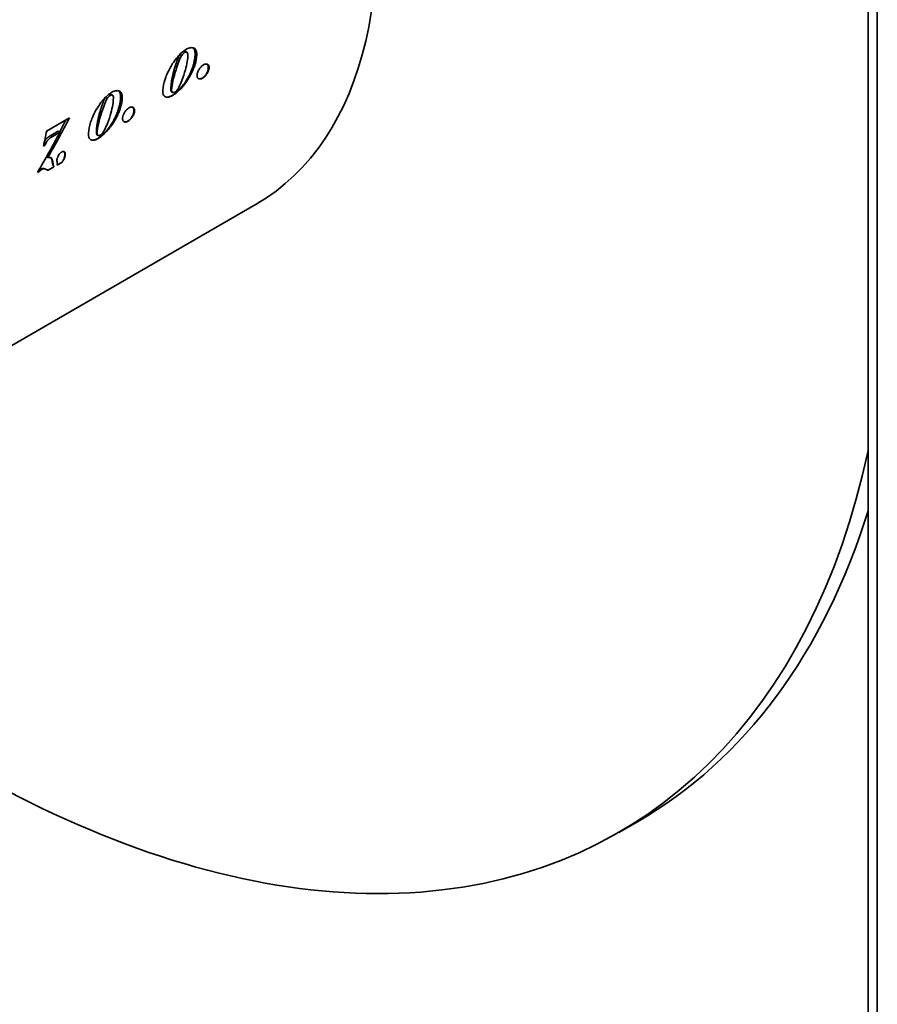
# Model space of a CAD drawing. Header units: millimetres. Extents: x 66 to 1674, y 20 to 1168.
# Tile 17 of 23: x 1470 to 1526, y 299 to 364. Entities that reach past the tile are written whole.
import ezdxf

# ---------------------------------------------------------------- set-up
doc = ezdxf.new("R2010")
doc.units = ezdxf.units.MM
doc.header["$LTSCALE"] = 4
doc.layers.add('Krawędzie widoczne(ISO)', color=7, linetype='Continuous', lineweight=35, true_color=0x262659)
doc.layers.add('Widoczne krawędzie styczne(ISO)', color=7, linetype='Continuous', lineweight=35, true_color=0x1a1a3e)

msp = doc.modelspace()

# ---------------------------------------------------------------- linework, layer by layer
at = {"layer": 'Krawędzie widoczne(ISO)'}
for p, q in [((1525.475, 250.103), (1525.475, 450.168)), ((1526.081, 249.753), (1526.081, 449.818)), ((1480.811, 361.676), (1480.691, 361.745)), ((1475.928, 358.857), (1475.808, 358.926)), ((1479.869, 359.036), (1479.836, 359.055)), ((1471.62, 356.503), (1473.11, 357.363)), ((1472.887, 357.234), (1472.481, 356.445)), ((1472.384, 356.501), (1471.888, 356.214)), ((1472.497, 356.436), (1472.001, 356.149)), ((1472.497, 356.436), (1472.384, 356.501)), ((1474.986, 356.217), (1474.953, 356.236)), ((1471.51, 355.576), (1471.407, 355.516)), ((1471.51, 355.576), (1471.431, 355.621)), ((1472.052, 355.613), (1471.634, 354.802)), ((1471.698, 354.766), (1471.634, 354.802)), ((1472.64, 354.472), (1472.307, 354.28)), ((1471.176, 353.884), (1471.023, 353.796)), ((1471.154, 353.897), (1471.045, 353.834)), ((1471.176, 353.884), (1471.154, 353.897)), ((1471.413, 354.04), (1471.389, 354.054)), ((1472.094, 354.157), (1471.713, 353.937)), ((1407.18, 306.58), (1485.366, 351.72)), ((1509.137, 310.547), (1510.35, 311.247))]:
    msp.add_line(p, q, dxfattribs=at)
for centre, major_axis, ratio, start_param, end_param in [((1466.28, 384.778), (19.086, -33.057), 0.57735, 0, 2.205929), ((1446.26, 373.219), (-21.502, -45.068), 0.622984, 1.456372, 1.515712), ((1446.08, 373.115), (-21.397, -45.04), 0.623812, 1.435058, 1.495922), ((1444.673, 372.303), (8.868, -38.008), 0.695583, 0.95881, 0.987093), ((1466.28, 384.778), (42.857, -74.231), 0.57735, 5.173935, 6.852137), ((1467.492, 385.478), (42.857, -74.231), 0.57735, 0, 0.489933)]:
    msp.add_ellipse(centre, major_axis=major_axis, ratio=ratio, start_param=start_param, end_param=end_param, dxfattribs=at)
for points, degree, knots in [([(1479.241, 359.181), (1479.254, 359.406), (1479.301, 359.646), (1479.434, 360.043), (1479.54, 360.337), (1479.846, 360.881), (1479.999, 361.123), (1480.27, 361.441), (1480.366, 361.55), (1480.587, 361.742), (1480.684, 361.812), (1480.782, 361.868)], 3, [0, 0, 0, 0, 0.1499205, 0.1499205, 0.2326529, 0.2326529, 0.2795505, 0.2795505, 0.2922386, 0.2922386, 0.3018523, 0.3018523, 0.3018523, 0.3018523]), ([(1480.35, 361.525), (1480.185, 361.254), (1479.763, 359.74), (1479.763, 359.23)], 2, [0.005, 0.005, 0.005, 1, 2, 2, 2]), ([(1480.472, 361.459), (1480.43, 361.393), (1480.391, 361.312), (1480.262, 361.016), (1480.172, 360.741), (1480.038, 360.318), (1479.959, 360.053), (1479.855, 359.578), (1479.823, 359.384), (1479.81, 359.203)], 3, [0, 0, 0, 0, 0.0408788, 0.0408788, 0.1522226, 0.1522226, 0.2611734, 0.2611734, 0.3393105, 0.3393105, 0.3393105, 0.3393105]), ([(1481.461, 361.495), (1481.456, 361.302), (1481.418, 361.097), (1481.282, 360.652), (1481.168, 360.375), (1480.836, 359.779), (1480.653, 359.549), (1480.402, 359.261), (1480.277, 359.136), (1480.056, 358.953), (1479.964, 358.888), (1479.872, 358.835)], 3, [0, 0, 0, 0, 0.1261815, 0.1261815, 0.2632958, 0.2632958, 0.4260035, 0.4260035, 0.5719928, 0.5719928, 0.6753274, 0.6753274, 0.6753274, 0.6753274]), ([(1480.186, 359.212), (1480.217, 359.254), (1480.248, 359.307), (1480.355, 359.506), (1480.435, 359.693), (1480.578, 360.047), (1480.655, 360.278), (1480.766, 360.686), (1480.81, 360.876), (1480.862, 361.205), (1480.876, 361.348), (1480.878, 361.484)], 3, [0, 0, 0, 0, 0.0275209, 0.0275209, 0.1053362, 0.1053362, 0.2505146, 0.2505146, 0.3637037, 0.3637037, 0.4523591, 0.4523591, 0.4523591, 0.4523591]), ([(1480.684, 361.666), (1480.644, 361.643), (1480.605, 361.614), (1480.532, 361.543), (1480.5, 361.504), (1480.472, 361.459)], 3, [0, 0, 0, 0, 0.02938932, 0.02938932, 0.05713002, 0.05713002, 0.05713002, 0.05713002]), ([(1480.878, 361.484), (1480.879, 361.532), (1480.875, 361.578), (1480.847, 361.648), (1480.83, 361.664), (1480.798, 361.684), (1480.777, 361.691), (1480.743, 361.689), (1480.732, 361.687), (1480.708, 361.679), (1480.696, 361.673), (1480.684, 361.666)], 3, [0, 0, 0, 0, 0.0312059, 0.0312059, 0.0595207, 0.0595207, 0.0935621, 0.0935621, 0.1094764, 0.1094764, 0.1256395, 0.1256395, 0.1256395, 0.1256395]), ([(1480.782, 361.868), (1480.883, 361.927), (1480.981, 361.961), (1481.14, 361.976), (1481.219, 361.973), (1481.32, 361.914), (1481.37, 361.877), (1481.428, 361.753), (1481.442, 361.708), (1481.459, 361.607), (1481.462, 361.553), (1481.461, 361.495)], 3, [0, 0, 0, 0, 0.0752171, 0.0752171, 0.1281934, 0.1281934, 0.1520247, 0.1520247, 0.1634815, 0.1634815, 0.1752767, 0.1752767, 0.1752767, 0.1752767]), ([(1481.224, 361.96), (1481.247, 361.937), (1481.35, 361.778), (1481.35, 361.559)], 2, [1.775315, 1.775315, 1.775315, 2, 3, 3, 3]), ([(1481.483, 360.183), (1481.487, 360.24), (1481.499, 360.301), (1481.544, 360.427), (1481.575, 360.488), (1481.639, 360.593), (1481.683, 360.658), (1481.768, 360.746), (1481.793, 360.769), (1481.846, 360.811), (1481.873, 360.829), (1481.9, 360.845)], 3, [0, 0, 0, 0, 0.0384392, 0.0384392, 0.0749602, 0.0749602, 0.1031653, 0.1031653, 0.1145267, 0.1145267, 0.1263626, 0.1263626, 0.1263626, 0.1263626]), ([(1481.9, 360.845), (1481.953, 360.875), (1482.003, 360.895), (1482.094, 360.905), (1482.132, 360.898), (1482.189, 360.868), (1482.225, 360.843), (1482.256, 360.77), (1482.262, 360.747), (1482.269, 360.694), (1482.27, 360.666), (1482.268, 360.636)], 3, [0, 0, 0, 0, 0.0390578, 0.0390578, 0.0749487, 0.0749487, 0.1018026, 0.1018026, 0.1125021, 0.1125021, 0.1234649, 0.1234649, 0.1234649, 0.1234649]), ([(1481.842, 359.973), (1481.791, 359.943), (1481.741, 359.924), (1481.653, 359.913), (1481.616, 359.919), (1481.554, 359.951), (1481.523, 359.978), (1481.494, 360.045), (1481.488, 360.069), (1481.482, 360.122), (1481.481, 360.152), (1481.483, 360.183)], 3, [0, 0, 0, 0, 0.0382945, 0.0382945, 0.0737696, 0.0737696, 0.1076889, 0.1076889, 0.1232063, 0.1232063, 0.139276, 0.139276, 0.139276, 0.139276]), ([(1482.268, 360.636), (1482.264, 360.578), (1482.251, 360.516), (1482.205, 360.39), (1482.174, 360.33), (1482.098, 360.21), (1482.053, 360.151), (1481.977, 360.073), (1481.951, 360.049), (1481.897, 360.007), (1481.87, 359.988), (1481.842, 359.973)], 3, [0, 0, 0, 0, 0.0389181, 0.0389181, 0.0753795, 0.0753795, 0.1134348, 0.1134348, 0.1319591, 0.1319591, 0.1513121, 0.1513121, 0.1513121, 0.1513121]), ([(1474.358, 356.362), (1474.371, 356.587), (1474.418, 356.827), (1474.551, 357.224), (1474.657, 357.518), (1474.963, 358.062), (1475.116, 358.304), (1475.387, 358.622), (1475.483, 358.73), (1475.704, 358.923), (1475.801, 358.992), (1475.899, 359.049)], 3, [0, 0, 0, 0, 0.1499205, 0.1499205, 0.2326529, 0.2326529, 0.2795505, 0.2795505, 0.2922386, 0.2922386, 0.3018523, 0.3018523, 0.3018523, 0.3018523]), ([(1475.801, 358.847), (1475.761, 358.824), (1475.722, 358.795), (1475.649, 358.724), (1475.617, 358.684), (1475.589, 358.64)], 3, [0, 0, 0, 0, 0.02938932, 0.02938932, 0.05713002, 0.05713002, 0.05713002, 0.05713002]), ([(1475.995, 358.664), (1475.996, 358.712), (1475.992, 358.759), (1475.964, 358.829), (1475.947, 358.845), (1475.914, 358.865), (1475.894, 358.871), (1475.86, 358.87), (1475.849, 358.867), (1475.825, 358.859), (1475.813, 358.854), (1475.801, 358.847)], 3, [0, 0, 0, 0, 0.0312059, 0.0312059, 0.0595207, 0.0595207, 0.0935621, 0.0935621, 0.1094764, 0.1094764, 0.1256395, 0.1256395, 0.1256395, 0.1256395]), ([(1475.899, 359.049), (1476, 359.108), (1476.098, 359.142), (1476.257, 359.157), (1476.336, 359.154), (1476.437, 359.095), (1476.487, 359.057), (1476.545, 358.933), (1476.559, 358.888), (1476.576, 358.788), (1476.579, 358.733), (1476.577, 358.676)], 3, [0, 0, 0, 0, 0.0752171, 0.0752171, 0.1281934, 0.1281934, 0.1520247, 0.1520247, 0.1634815, 0.1634815, 0.1752767, 0.1752767, 0.1752767, 0.1752767]), ([(1476.341, 359.14), (1476.364, 359.118), (1476.467, 358.959), (1476.467, 358.739)], 2, [1.775315, 1.775315, 1.775315, 2, 3, 3, 3]), ([(1479.872, 358.835), (1479.771, 358.777), (1479.67, 358.733), (1479.511, 358.711), (1479.451, 358.72), (1479.373, 358.764), (1479.326, 358.798), (1479.27, 358.906), (1479.256, 358.952), (1479.239, 359.058), (1479.238, 359.118), (1479.241, 359.181)], 3, [0, 0, 0, 0, 0.075309, 0.075309, 0.131861, 0.131861, 0.1645456, 0.1645456, 0.1833979, 0.1833979, 0.203147, 0.203147, 0.203147, 0.203147]), ([(1479.763, 359.23), (1479.763, 359.102), (1479.833, 359.057), (1479.836, 359.055)], 2, [0, 0, 0, 1, 1.042254, 1.042254, 1.042254]), ([(1479.81, 359.203), (1479.808, 359.161), (1479.811, 359.124), (1479.834, 359.062), (1479.853, 359.046), (1479.887, 359.026), (1479.909, 359.02), (1479.947, 359.024), (1479.96, 359.027), (1479.987, 359.037), (1480.001, 359.043), (1480.015, 359.051)], 3, [0, 0, 0, 0, 0.0278124, 0.0278124, 0.0571793, 0.0571793, 0.0941161, 0.0941161, 0.1117226, 0.1117226, 0.1297365, 0.1297365, 0.1297365, 0.1297365]), ([(1480.015, 359.051), (1480.045, 359.069), (1480.076, 359.091), (1480.134, 359.146), (1480.161, 359.177), (1480.186, 359.212)], 3, [0, 0, 0, 0, 0.02262716, 0.02262716, 0.04492212, 0.04492212, 0.04492212, 0.04492212]), ([(1475.467, 358.706), (1475.302, 358.435), (1474.88, 356.92), (1474.88, 356.411)], 2, [0.005, 0.005, 0.005, 1, 2, 2, 2]), ([(1475.589, 358.64), (1475.547, 358.574), (1475.508, 358.493), (1475.379, 358.197), (1475.289, 357.922), (1475.155, 357.498), (1475.076, 357.234), (1474.972, 356.759), (1474.939, 356.564), (1474.927, 356.384)], 3, [0, 0, 0, 0, 0.0408788, 0.0408788, 0.1522226, 0.1522226, 0.2611734, 0.2611734, 0.3393105, 0.3393105, 0.3393105, 0.3393105]), ([(1476.577, 358.676), (1476.573, 358.482), (1476.535, 358.277), (1476.399, 357.832), (1476.285, 357.556), (1475.953, 356.96), (1475.77, 356.73), (1475.519, 356.442), (1475.394, 356.317), (1475.173, 356.134), (1475.081, 356.069), (1474.989, 356.016)], 3, [0, 0, 0, 0, 0.1261815, 0.1261815, 0.2632958, 0.2632958, 0.4260035, 0.4260035, 0.5719928, 0.5719928, 0.6753274, 0.6753274, 0.6753274, 0.6753274]), ([(1475.303, 356.393), (1475.334, 356.435), (1475.365, 356.487), (1475.472, 356.686), (1475.552, 356.873), (1475.695, 357.228), (1475.772, 357.459), (1475.883, 357.866), (1475.927, 358.057), (1475.979, 358.386), (1475.993, 358.528), (1475.995, 358.664)], 3, [0, 0, 0, 0, 0.0275209, 0.0275209, 0.1053362, 0.1053362, 0.2505146, 0.2505146, 0.3637037, 0.3637037, 0.4523591, 0.4523591, 0.4523591, 0.4523591]), ([(1476.6, 357.364), (1476.604, 357.421), (1476.616, 357.482), (1476.661, 357.608), (1476.691, 357.669), (1476.756, 357.774), (1476.8, 357.839), (1476.885, 357.927), (1476.91, 357.95), (1476.963, 357.992), (1476.99, 358.01), (1477.017, 358.026)], 3, [0, 0, 0, 0, 0.0384392, 0.0384392, 0.0749602, 0.0749602, 0.1031653, 0.1031653, 0.1145267, 0.1145267, 0.1263626, 0.1263626, 0.1263626, 0.1263626]), ([(1477.384, 357.816), (1477.381, 357.758), (1477.368, 357.697), (1477.321, 357.571), (1477.291, 357.511), (1477.215, 357.391), (1477.17, 357.332), (1477.094, 357.253), (1477.068, 357.23), (1477.014, 357.188), (1476.987, 357.169), (1476.959, 357.153)], 3, [0, 0, 0, 0, 0.0389181, 0.0389181, 0.0753795, 0.0753795, 0.1134348, 0.1134348, 0.1319591, 0.1319591, 0.1513121, 0.1513121, 0.1513121, 0.1513121]), ([(1477.017, 358.026), (1477.07, 358.056), (1477.12, 358.076), (1477.211, 358.086), (1477.249, 358.079), (1477.306, 358.049), (1477.342, 358.024), (1477.373, 357.951), (1477.379, 357.927), (1477.386, 357.875), (1477.386, 357.847), (1477.384, 357.816)], 3, [0, 0, 0, 0, 0.0390578, 0.0390578, 0.0749487, 0.0749487, 0.1018026, 0.1018026, 0.1125021, 0.1125021, 0.1234649, 0.1234649, 0.1234649, 0.1234649]), ([(1476.959, 357.153), (1476.908, 357.124), (1476.858, 357.104), (1476.77, 357.093), (1476.733, 357.1), (1476.671, 357.132), (1476.64, 357.158), (1476.611, 357.226), (1476.605, 357.249), (1476.598, 357.303), (1476.598, 357.332), (1476.6, 357.364)], 3, [0, 0, 0, 0, 0.0382945, 0.0382945, 0.0737696, 0.0737696, 0.1076889, 0.1076889, 0.1232063, 0.1232063, 0.139276, 0.139276, 0.139276, 0.139276]), ([(1471.888, 356.214), (1471.677, 356.092), (1471.523, 355.905), (1471.469, 355.791)], 2, [0, 0, 0, 1, 1.619522, 1.619522, 1.619522]), ([(1474.989, 356.016), (1474.888, 355.957), (1474.787, 355.914), (1474.628, 355.892), (1474.568, 355.9), (1474.49, 355.945), (1474.443, 355.978), (1474.387, 356.087), (1474.373, 356.133), (1474.356, 356.239), (1474.355, 356.299), (1474.358, 356.362)], 3, [0, 0, 0, 0, 0.075309, 0.075309, 0.131861, 0.131861, 0.1645456, 0.1645456, 0.1833979, 0.1833979, 0.203147, 0.203147, 0.203147, 0.203147]), ([(1474.88, 356.411), (1474.88, 356.283), (1474.95, 356.238), (1474.953, 356.236)], 2, [0, 0, 0, 1, 1.042254, 1.042254, 1.042254]), ([(1474.927, 356.384), (1474.925, 356.342), (1474.928, 356.305), (1474.951, 356.242), (1474.97, 356.227), (1475.004, 356.207), (1475.026, 356.201), (1475.064, 356.205), (1475.076, 356.208), (1475.104, 356.217), (1475.118, 356.224), (1475.132, 356.232)], 3, [0, 0, 0, 0, 0.0278124, 0.0278124, 0.0571793, 0.0571793, 0.0941161, 0.0941161, 0.1117226, 0.1117226, 0.1297365, 0.1297365, 0.1297365, 0.1297365]), ([(1475.132, 356.232), (1475.162, 356.25), (1475.193, 356.272), (1475.251, 356.327), (1475.278, 356.358), (1475.303, 356.393)], 3, [0, 0, 0, 0, 0.02262716, 0.02262716, 0.04492212, 0.04492212, 0.04492212, 0.04492212]), ([(1472.001, 356.149), (1471.903, 356.093), (1471.811, 356.03), (1471.708, 355.931), (1471.675, 355.894), (1471.589, 355.761), (1471.546, 355.669), (1471.51, 355.576)], 3, [0, 0, 0, 0, 0.0726183, 0.0726183, 0.1070445, 0.1070445, 0.1550359, 0.1550359, 0.1550359, 0.1550359]), ([(1472.297, 354.618), (1472.301, 354.668), (1472.312, 354.721), (1472.353, 354.833), (1472.38, 354.883), (1472.434, 354.97), (1472.466, 355.011), (1472.518, 355.065), (1472.535, 355.081), (1472.572, 355.11), (1472.591, 355.122), (1472.609, 355.133)], 3, [0, 0, 0, 0, 0.033439, 0.033439, 0.0669444, 0.0669444, 0.1020281, 0.1020281, 0.1190658, 0.1190658, 0.1367162, 0.1367162, 0.1367162, 0.1367162]), ([(1472.609, 355.133), (1472.642, 355.152), (1472.673, 355.164), (1472.729, 355.171), (1472.752, 355.166), (1472.791, 355.146), (1472.811, 355.128), (1472.833, 355.077), (1472.838, 355.057), (1472.843, 355.01), (1472.843, 354.984), (1472.841, 354.957)], 3, [0, 0, 0, 0, 0.02408985, 0.02408985, 0.04608651, 0.04608651, 0.06724841, 0.06724841, 0.07862385, 0.07862385, 0.09084647, 0.09084647, 0.09084647, 0.09084647]), ([(1472.841, 354.957), (1472.836, 354.894), (1472.82, 354.828), (1472.776, 354.711), (1472.755, 354.665), (1472.703, 354.57), (1472.672, 354.52), (1472.64, 354.472)], 3, [0, 0, 0, 0, 0.0421492, 0.0421492, 0.069759, 0.069759, 0.1001572, 0.1001572, 0.1001572, 0.1001572]), ([(1471.698, 354.766), (1471.743, 354.777), (1471.788, 354.784), (1471.861, 354.776), (1471.892, 354.765), (1471.916, 354.744)], 3, [0, 0, 0, 0, 0.03568918, 0.03568918, 0.06674948, 0.06674948, 0.06674948, 0.06674948]), ([(1471.865, 354.772), (1471.957, 354.688), (1472.042, 354.206), (1472.094, 354.157)], 2, [0.017909, 0.017909, 0.017909, 1, 1.953952, 1.953952, 1.953952]), ([(1471.916, 354.744), (1471.947, 354.716), (1471.97, 354.674), (1472.018, 354.538), (1472.023, 354.443), (1472.042, 354.303), (1472.051, 354.251), (1472.072, 354.19), (1472.082, 354.169), (1472.094, 354.157)], 3, [0, 0, 0, 0, 0.0413483, 0.0413483, 0.1227309, 0.1227309, 0.1620089, 0.1620089, 0.1839293, 0.1839293, 0.1839293, 0.1839293]), ([(1472.304, 354.48), (1472.3, 354.501), (1472.298, 354.523), (1472.295, 354.569), (1472.295, 354.593), (1472.297, 354.618)], 3, [0, 0, 0, 0, 0.017099, 0.017099, 0.0338963, 0.0338963, 0.0338963, 0.0338963]), ([(1472.32, 354.334), (1472.322, 354.353), (1472.32, 354.374), (1472.315, 354.423), (1472.31, 354.453), (1472.304, 354.48)], 3, [0, 0, 0, 0, 0.01294763, 0.01294763, 0.03159784, 0.03159784, 0.03159784, 0.03159784]), ([(1472.307, 354.28), (1472.31, 354.289), (1472.313, 354.298), (1472.318, 354.316), (1472.319, 354.325), (1472.32, 354.334)], 3, [0, 0, 0, 0, 0.0055769, 0.0055769, 0.01127065, 0.01127065, 0.01127065, 0.01127065]), ([(1471.306, 354.001), (1471.285, 353.989), (1471.265, 353.973), (1471.221, 353.934), (1471.198, 353.909), (1471.176, 353.884)], 3, [0, 0, 0, 0, 0.01532262, 0.01532262, 0.03319174, 0.03319174, 0.03319174, 0.03319174]), ([(1471.413, 354.04), (1471.398, 354.04), (1471.382, 354.036), (1471.346, 354.023), (1471.326, 354.013), (1471.306, 354.001)], 3, [0, 0, 0, 0, 0.01257462, 0.01257462, 0.02743698, 0.02743698, 0.02743698, 0.02743698]), ([(1471.594, 353.984), (1471.564, 353.999), (1471.529, 354.014), (1471.471, 354.033), (1471.441, 354.04), (1471.413, 354.04)], 3, [0, 0, 0, 0, 0.03434135, 0.03434135, 0.05940753, 0.05940753, 0.05940753, 0.05940753])]:
    msp.add_open_spline(points, degree=degree, knots=knots, dxfattribs=at)
for points, degree in [([(1481.35, 361.559), (1481.35, 361.113), (1480.917, 359.973), (1480.212, 359.05), (1479.856, 358.845)], 2), ([(1480.691, 361.745), (1480.655, 361.766), (1480.611, 361.755)], 2), ([(1482.137, 360.893), (1482.219, 360.821), (1482.219, 360.664)], 2), ([(1482.219, 360.664), (1482.219, 360.475), (1481.987, 360.075), (1481.826, 359.982)], 2), ([(1481.826, 359.982), (1481.674, 359.895), (1481.564, 359.948)], 2), ([(1475.808, 358.926), (1475.772, 358.947), (1475.728, 358.936)], 2), ([(1479.856, 358.845), (1479.559, 358.673), (1479.385, 358.758)], 2), ([(1476.467, 358.739), (1476.467, 358.294), (1476.034, 357.154), (1475.329, 356.231), (1474.973, 356.025)], 2), ([(1477.336, 357.844), (1477.336, 357.655), (1477.104, 357.256), (1476.943, 357.163)], 2), ([(1477.254, 358.073), (1477.336, 358.002), (1477.336, 357.844)], 2), ([(1476.943, 357.163), (1476.791, 357.075), (1476.681, 357.129)], 2), ([(1474.973, 356.025), (1474.676, 355.854), (1474.502, 355.939)], 2), ([(1472.81, 354.975), (1472.81, 354.753), (1472.64, 354.472)], 2), ([(1472.751, 355.164), (1472.81, 355.11), (1472.81, 354.975)], 2), ([(1471.281, 354.016), (1471.222, 353.982), (1471.154, 353.897)], 2), ([(1471.389, 354.054), (1471.347, 354.054), (1471.281, 354.016)], 2), ([(1471.584, 353.99), (1471.463, 354.051), (1471.389, 354.054)], 2), ([(1471.713, 353.937), (1471.648, 353.955), (1471.584, 353.99)], 2), ([(1471.713, 353.937), (1471.671, 353.948), (1471.631, 353.964), (1471.594, 353.984)], 3)]:
    msp.add_open_spline(points, degree=degree, dxfattribs=at)
at = {"layer": 'Widoczne krawędzie styczne(ISO)'}
for p, q in [((1480.472, 361.459), (1480.353, 361.528)), ((1480.684, 361.666), (1480.576, 361.728)), ((1481.461, 361.495), (1481.35, 361.559)), ((1482.268, 360.636), (1482.219, 360.664)), ((1481.842, 359.973), (1481.826, 359.982)), ((1475.801, 358.847), (1475.693, 358.909)), ((1479.81, 359.203), (1479.763, 359.23)), ((1479.872, 358.835), (1479.856, 358.845)), ((1475.589, 358.64), (1475.47, 358.709)), ((1476.577, 358.676), (1476.467, 358.739)), ((1477.384, 357.816), (1477.336, 357.844)), ((1476.959, 357.153), (1476.943, 357.163)), ((1472.001, 356.149), (1471.888, 356.214)), ((1474.927, 356.384), (1474.88, 356.411)), ((1474.989, 356.016), (1474.973, 356.025)), ((1472.841, 354.957), (1472.81, 354.975)), ((1471.916, 354.744), (1471.869, 354.771)), ((1471.306, 354.001), (1471.281, 354.016)), ((1471.594, 353.984), (1471.584, 353.99))]:
    msp.add_line(p, q, dxfattribs=at)

doc.saveas('drawing.dxf')
